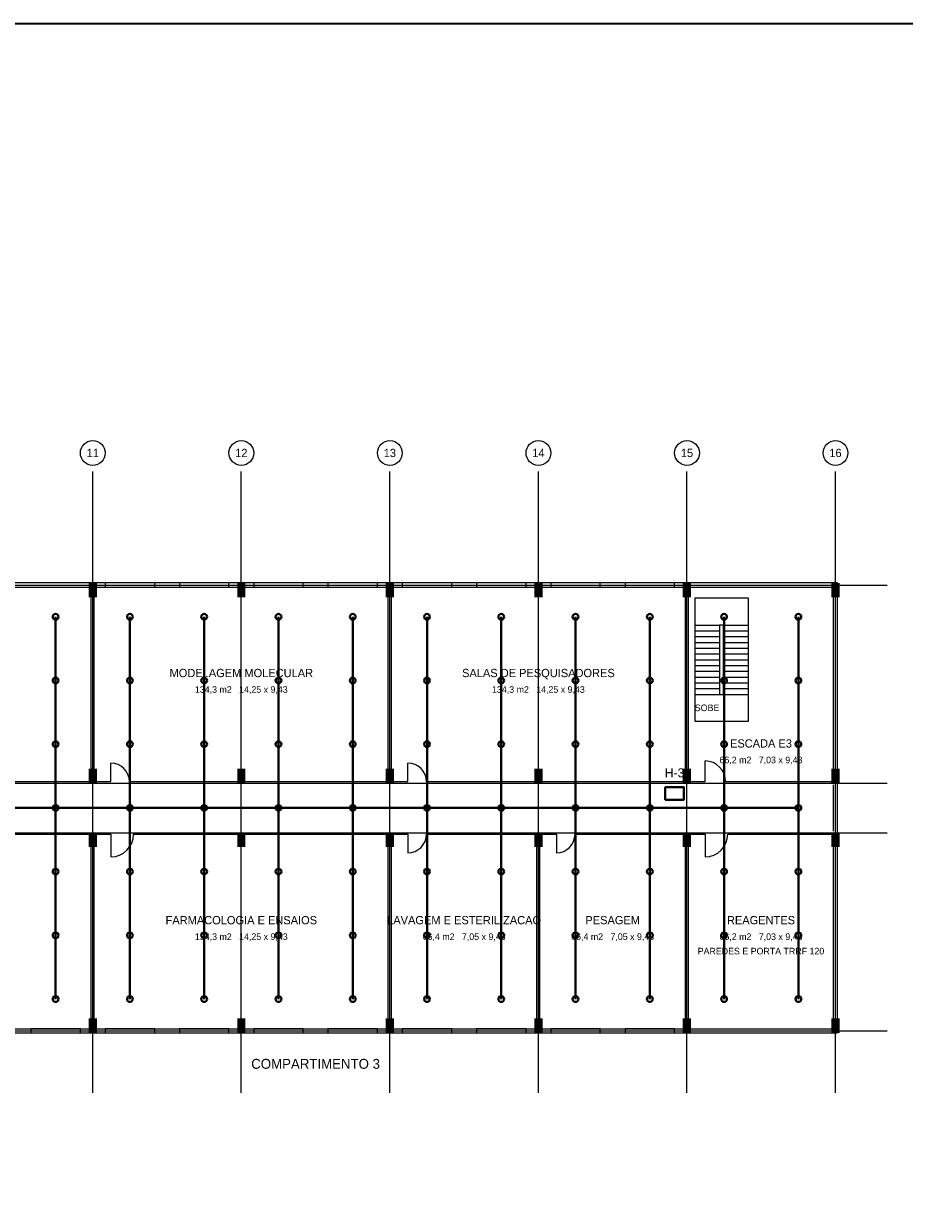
# Model space of a CAD drawing. Header units: metres. Extents: x -12 to 152, y -66 to 49.
# Tile 4 of 5: x 69 to 111, y -9 to 49. Entities that reach past the tile are written whole.
import ezdxf
from ezdxf.enums import TextEntityAlignment as Align

# ---------------------------------------------------------------- set-up
doc = ezdxf.new("R2010")
doc.units = ezdxf.units.M
for name, color, linetype, lineweight, true_color in [('BASE', 9, 'Continuous', 13, 0xa8a8a8), ('EIXO', 8, 'Continuous', 13, 0x6a6a6a), ('INC', 1, 'Continuous', 40, 0xd11a1a)]:
    doc.layers.add(name, color=color, linetype=linetype, lineweight=lineweight, true_color=true_color)
doc.layers.add('FOLHA', color=7, linetype='Continuous', lineweight=35)

msp = doc.modelspace()

# ---------------------------------------------------------------- hatches: boundary and pattern name
at = {"layer": 'BASE'}
for points in [[(71.8, 21), (72.2, 21), (72.2, 21.7), (71.8, 21.7)], [(79, 21), (79.4, 21), (79.4, 21.7), (79, 21.7)], [(86.2, 21), (86.6, 21), (86.6, 21.7), (86.2, 21.7)], [(93.4, 21), (93.8, 21), (93.8, 21.7), (93.4, 21.7)], [(100.6, 21), (101, 21), (101, 21.7), (100.6, 21.7)], [(107.8, 21), (108.2, 21), (108.2, 21.7), (107.8, 21.7)], [(71.8, 12), (72.2, 12), (72.2, 12.7), (71.8, 12.7)], [(79, 12), (79.4, 12), (79.4, 12.7), (79, 12.7)], [(86.2, 12), (86.6, 12), (86.6, 12.7), (86.2, 12.7)], [(93.4, 12), (93.8, 12), (93.8, 12.7), (93.4, 12.7)], [(100.6, 12), (101, 12), (101, 12.7), (100.6, 12.7)], [(107.8, 12), (108.2, 12), (108.2, 12.7), (107.8, 12.7)], [(71.8, 8.9), (72.2, 8.9), (72.2, 9.6), (71.8, 9.6)], [(79, 8.9), (79.4, 8.9), (79.4, 9.6), (79, 9.6)], [(86.2, 8.9), (86.6, 8.9), (86.6, 9.6), (86.2, 9.6)], [(93.4, 8.9), (93.8, 8.9), (93.8, 9.6), (93.4, 9.6)], [(100.6, 8.9), (101, 8.9), (101, 9.6), (100.6, 9.6)], [(107.8, 8.9), (108.2, 8.9), (108.2, 9.6), (107.8, 9.6)], [(71.8, -0.1), (72.2, -0.1), (72.2, 0.6), (71.8, 0.6)], [(79, -0.1), (79.4, -0.1), (79.4, 0.6), (79, 0.6)], [(86.2, -0.1), (86.6, -0.1), (86.6, 0.6), (86.2, 0.6)], [(93.4, -0.1), (93.8, -0.1), (93.8, 0.6), (93.4, 0.6)], [(100.6, -0.1), (101, -0.1), (101, 0.6), (100.6, 0.6)], [(107.8, -0.1), (108.2, -0.1), (108.2, 0.6), (107.8, 0.6)]]:
    msp.add_hatch(color=7, dxfattribs=at).paths.add_polyline_path(points)

# ---------------------------------------------------------------- linework, layer by layer
for p, q in [((57.675, 21.5), (71.925, 21.5)), ((71.925, 12.075), (71.925, 21.5)), ((72.075, 12.075), (72.075, 21.5)), ((72.075, 21.5), (86.325, 21.5)), ((72.6, 21.6), (75, 21.6)), ((76.2, 21.6), (78.6, 21.6)), ((79.8, 21.6), (82.2, 21.6)), ((83.4, 21.6), (85.8, 21.6)), ((86.325, 12.075), (86.325, 21.5)), ((86.475, 12.075), (86.475, 21.5)), ((86.475, 21.5), (100.725, 21.5)), ((87, 21.6), (89.4, 21.6)), ((90.6, 21.6), (93, 21.6)), ((94.2, 21.6), (96.6, 21.6)), ((97.8, 21.6), (100.2, 21.6)), ((100.725, 12.075), (100.725, 21.5)), ((100.875, 12.075), (100.875, 21.5)), ((100.875, 21.5), (107.9, 21.5)), ((101.675, 21.5), (102.675, 21.5)), ((107.9, 12.075), (107.9, 21.5)), ((101.175, 19.66), (102.375, 19.66)), ((102.575, 19.66), (103.775, 19.66)), ((101.175, 19.38), (102.375, 19.38)), ((101.175, 19.1), (102.375, 19.1)), ((102.575, 19.38), (103.775, 19.38)), ((102.575, 19.1), (103.775, 19.1)), ((101.175, 18.82), (102.375, 18.82)), ((101.175, 18.54), (102.375, 18.54)), ((102.575, 18.82), (103.775, 18.82)), ((102.575, 18.54), (103.775, 18.54)), ((101.175, 18.26), (102.375, 18.26)), ((101.175, 17.98), (102.375, 17.98)), ((102.575, 18.26), (103.775, 18.26)), ((102.575, 17.98), (103.775, 17.98)), ((101.175, 17.7), (102.375, 17.7)), ((101.175, 17.42), (102.375, 17.42)), ((102.575, 17.7), (103.775, 17.7)), ((102.575, 17.42), (103.775, 17.42)), ((101.175, 17.14), (102.375, 17.14)), ((101.175, 16.86), (102.375, 16.86)), ((102.575, 17.14), (103.775, 17.14)), ((102.575, 16.86), (103.775, 16.86)), ((101.175, 16.58), (102.375, 16.58)), ((101.175, 16.3), (102.375, 16.3)), ((102.575, 16.58), (103.775, 16.58)), ((102.575, 16.3), (103.775, 16.3)), ((72.875, 12.075), (72.875, 12.975)), ((87.275, 12.075), (87.275, 12.975)), ((101.675, 12.075), (101.675, 13.075)), ((59.575, 12.075), (71.925, 12.075)), ((72.075, 12.075), (72.875, 12.075)), ((73.775, 12.075), (86.325, 12.075)), ((86.475, 12.075), (87.275, 12.075)), ((88.175, 12.075), (100.725, 12.075)), ((100.875, 12.075), (101.675, 12.075)), ((102.675, 12.075), (107.9, 12.075)), ((107.9, 9.675), (107.9, 11.925)), ((59.575, 9.525), (71.925, 9.525)), ((71.925, 0.1), (71.925, 9.525)), ((72.075, 0.1), (72.075, 9.525)), ((72.075, 9.525), (72.875, 9.525)), ((72.875, 9.525), (72.875, 8.425)), ((73.975, 9.525), (86.325, 9.525)), ((86.325, 0.1), (86.325, 9.525)), ((86.475, 0.1), (86.475, 9.525)), ((86.475, 9.525), (87.275, 9.525)), ((87.275, 9.525), (87.275, 8.625)), ((88.175, 9.525), (93.525, 9.525)), ((93.525, 0.1), (93.525, 9.525)), ((93.675, 0.1), (93.675, 9.525)), ((93.675, 9.525), (94.475, 9.525)), ((94.475, 9.525), (94.475, 8.625)), ((95.375, 9.525), (100.725, 9.525)), ((100.725, 0.1), (100.725, 9.525)), ((100.875, 0.1), (100.875, 9.525)), ((100.875, 9.525), (101.675, 9.525)), ((101.675, 9.525), (101.675, 8.425)), ((102.775, 9.525), (107.9, 9.525)), ((107.9, 0.1), (107.9, 9.525)), ((57.675, 0.1), (71.925, 0.1)), ((69, 0), (71.4, 0)), ((72.075, 0.1), (86.325, 0.1)), ((72.6, 0), (75, 0)), ((76.2, 0), (78.6, 0)), ((79.8, 0), (82.2, 0)), ((83.4, 0), (85.8, 0)), ((86.475, 0.1), (93.525, 0.1)), ((87, 0), (89.4, 0)), ((90.6, 0), (93, 0)), ((93.675, 0.1), (100.725, 0.1)), ((94.2, 0), (96.6, 0)), ((97.8, 0), (100.2, 0)), ((100.875, 0.1), (107.9, 0.1))]:
    msp.add_line(p, q, dxfattribs=at)
for points in [[(-0.1, -0.1), (108.1, -0.1), (108.1, 21.7), (-0.1, 21.7)], [(72.6, 21.5), (75, 21.5), (75, 21.7), (72.6, 21.7)], [(76.2, 21.5), (78.6, 21.5), (78.6, 21.7), (76.2, 21.7)], [(79.8, 21.5), (82.2, 21.5), (82.2, 21.7), (79.8, 21.7)], [(83.4, 21.5), (85.8, 21.5), (85.8, 21.7), (83.4, 21.7)], [(87, 21.5), (89.4, 21.5), (89.4, 21.7), (87, 21.7)], [(90.6, 21.5), (93, 21.5), (93, 21.7), (90.6, 21.7)], [(94.2, 21.5), (96.6, 21.5), (96.6, 21.7), (94.2, 21.7)], [(97.8, 21.5), (100.2, 21.5), (100.2, 21.7), (97.8, 21.7)], [(101.175, 15), (103.775, 15), (103.775, 20.96), (101.175, 20.96)], [(102.375, 16.3), (102.575, 16.3), (102.575, 19.66), (102.375, 19.66)], [(69, -0.1), (71.4, -0.1), (71.4, 0.1), (69, 0.1)], [(72.6, -0.1), (75, -0.1), (75, 0.1), (72.6, 0.1)], [(76.2, -0.1), (78.6, -0.1), (78.6, 0.1), (76.2, 0.1)], [(79.8, -0.1), (82.2, -0.1), (82.2, 0.1), (79.8, 0.1)], [(83.4, -0.1), (85.8, -0.1), (85.8, 0.1), (83.4, 0.1)], [(87, -0.1), (89.4, -0.1), (89.4, 0.1), (87, 0.1)], [(90.6, -0.1), (93, -0.1), (93, 0.1), (90.6, 0.1)], [(94.2, -0.1), (96.6, -0.1), (96.6, 0.1), (94.2, 0.1)], [(97.8, -0.1), (100.2, -0.1), (100.2, 0.1), (97.8, 0.1)]]:
    msp.add_lwpolyline(points, close=True, dxfattribs=at)
for centre, radius, start, end in [((72.875, 12.075), 0.9, 0, 90), ((87.275, 12.075), 0.9, 0, 90), ((101.675, 12.075), 1, 0, 90), ((72.875, 9.525), 1.1, 270, 360), ((87.275, 9.525), 0.9, 270, 360), ((94.475, 9.525), 0.9, 270, 360), ((101.675, 9.525), 1.1, 270, 360)]:
    msp.add_arc(centre, radius, start, end, dxfattribs=at)
at = {"layer": 'EIXO'}
for p, q in [((72, -3), (72, 27.1)), ((79.2, -3), (79.2, 27.1)), ((86.4, -3), (86.4, 27.1)), ((93.6, -3), (93.6, 27.1)), ((100.8, -3), (100.8, 27.1)), ((108, -3), (108, 27.1)), ((-5.5, 21.6), (110.5, 21.6)), ((-5.5, 12), (110.5, 12)), ((-5.5, 9.6), (110.5, 9.6)), ((-5.5, 0), (110.5, 0))]:
    msp.add_line(p, q, dxfattribs=at)
for centre in [(72, 28), (79.2, 28), (86.4, 28), (93.6, 28), (100.8, 28), (108, 28)]:
    msp.add_circle(centre, 0.6, dxfattribs=at)
at = {"layer": 'FOLHA'}
msp.add_lwpolyline([(-12, -66), (152.2, -66), (152.2, 48.8), (-12, 48.8)], close=True, dxfattribs=at)
at = {"layer": 'INC'}
for p, q in [((70.2, 1.54), (70.2, 20.062)), ((73.8, 1.54), (73.8, 20.062)), ((77.4, 1.54), (77.4, 20.062)), ((81, 1.54), (81, 20.062)), ((84.6, 1.54), (84.6, 20.062)), ((88.2, 1.54), (88.2, 20.062)), ((91.8, 1.54), (91.8, 20.062)), ((95.4, 1.54), (95.4, 20.062)), ((99, 1.54), (99, 20.062)), ((102.6, 1.54), (102.6, 20.062)), ((106.2, 1.54), (106.2, 20.062)), ((1.8, 10.8), (106.2, 10.8))]:
    msp.add_line(p, q, dxfattribs=at)
msp.add_lwpolyline([(99.75, 11.2), (100.65, 11.2), (100.65, 11.8), (99.75, 11.8)], close=True, dxfattribs=at)
for centre in [(70.2, 20.062), (73.8, 20.062), (77.4, 20.062), (81, 20.062), (84.6, 20.062), (88.2, 20.062), (91.8, 20.062), (95.4, 20.062), (99, 20.062), (102.6, 20.062), (106.2, 20.062), (70.2, 16.975), (73.8, 16.975), (77.4, 16.975), (81, 16.975), (84.6, 16.975), (88.2, 16.975), (91.8, 16.975), (95.4, 16.975), (99, 16.975), (102.6, 16.975), (106.2, 16.975), (70.2, 13.888), (73.8, 13.888), (77.4, 13.888), (81, 13.888), (84.6, 13.888), (88.2, 13.888), (91.8, 13.888), (95.4, 13.888), (99, 13.888), (102.6, 13.888), (106.2, 13.888), (70.2, 10.801), (73.8, 10.801), (77.4, 10.801), (81, 10.801), (84.6, 10.801), (88.2, 10.801), (91.8, 10.801), (95.4, 10.801), (99, 10.801), (102.6, 10.801), (106.2, 10.801), (70.2, 7.714), (73.8, 7.714), (77.4, 7.714), (81, 7.714), (84.6, 7.714), (88.2, 7.714), (91.8, 7.714), (95.4, 7.714), (99, 7.714), (102.6, 7.714), (106.2, 7.714), (70.2, 4.627), (73.8, 4.627), (77.4, 4.627), (81, 4.627), (84.6, 4.627), (88.2, 4.627), (91.8, 4.627), (95.4, 4.627), (99, 4.627), (102.6, 4.627), (106.2, 4.627), (70.2, 1.54), (73.8, 1.54), (77.4, 1.54), (81, 1.54), (84.6, 1.54), (88.2, 1.54), (91.8, 1.54), (95.4, 1.54), (99, 1.54), (102.6, 1.54), (106.2, 1.54)]:
    msp.add_circle(centre, 0.14, dxfattribs=at)

# ---------------------------------------------------------------- texts
at = {"layer": 'BASE'}
for s, height, p in [('MODELAGEM MOLECULAR', 0.4, (79.2, 17.338)), ('SALAS DE PESQUISADORES', 0.4, (93.6, 17.338)), ('134,3 m2   14,25 x 9,43', 0.32, (79.2, 16.538)), ('134,3 m2   14,25 x 9,43', 0.32, (93.6, 16.538)), ('SOBE', 0.32, (101.775, 15.65)), ('ESCADA E3', 0.4, (104.388, 13.925)), ('66,2 m2   7,03 x 9,43', 0.32, (104.388, 13.125)), ('FARMACOLOGIA E ENSAIOS', 0.4, (79.2, 5.362)), ('LAVAGEM E ESTERILIZACAO', 0.4, (90, 5.362)), ('PESAGEM', 0.4, (97.2, 5.362)), ('REAGENTES', 0.4, (104.388, 5.362)), ('134,3 m2   14,25 x 9,43', 0.32, (79.2, 4.562)), ('66,4 m2   7,05 x 9,43', 0.32, (90, 4.562)), ('66,4 m2   7,05 x 9,43', 0.32, (97.2, 4.562)), ('66,2 m2   7,03 x 9,43', 0.32, (104.388, 4.562)), ('PAREDES E PORTA TRRF 120', 0.32, (104.388, 3.862))]:
    msp.add_text(s, height=height, dxfattribs=at).set_placement(p, align=Align.MIDDLE_CENTER)
at = {"layer": 'EIXO'}
for s, p in [('11', (72, 28)), ('12', (79.2, 28)), ('13', (86.4, 28)), ('14', (93.6, 28)), ('15', (100.8, 28)), ('16', (108, 28))]:
    msp.add_text(s, height=0.4, dxfattribs=at).set_placement(p, align=Align.MIDDLE_CENTER)
at = {"layer": 'INC'}
for s, height, p in [('H-3', 0.44, (100.2, 12.5)), ('COMPARTIMENTO 3', 0.48, (82.8, -1.6))]:
    msp.add_text(s, height=height, dxfattribs=at).set_placement(p, align=Align.MIDDLE_CENTER)

doc.saveas('drawing.dxf')
